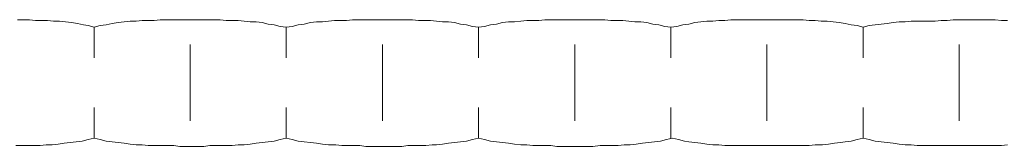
# Model space of a CAD drawing. Header units: millimetres. Extents: x -175722 to -110961, y 52375 to 104640.
# Tile 90 of 146: x -154908.51 to -154889, y 79704.86 to 79707.37. Entities that reach past the tile are written whole.
import ezdxf

# ---------------------------------------------------------------- set-up
doc = ezdxf.new("R2010")
doc.units = ezdxf.units.MM
doc.layers.add('G-IMPT', color=8, linetype='Continuous', lineweight=5)

# ---------------------------------------------------------------- blocks, each defined once
blk = doc.blocks.new('MISKA USTĘPOWA NPS - nowy blok1_dwg_MISKA_NP-906809-PARTER')
at = {"layer": 'G-IMPT'}
for p, q in [((2629181.58, 1570745.87), (2629180.39, 1570745.87)), ((2629181.58, 1570745.87), (2629180.39, 1570745.87)), ((2629182.77, 1570745.87), (2629181.58, 1570745.87)), ((2629182.77, 1570745.87), (2629181.58, 1570745.87)), ((2629183.96, 1570745.72), (2629182.77, 1570745.87)), ((2629183.96, 1570745.72), (2629182.77, 1570745.87)), ((2629185.15, 1570745.72), (2629183.96, 1570745.72)), ((2629185.15, 1570745.72), (2629183.96, 1570745.72)), ((2629186.35, 1570745.72), (2629185.15, 1570745.72)), ((2629186.35, 1570745.72), (2629185.15, 1570745.72)), ((2629187.54, 1570745.57), (2629186.35, 1570745.72)), ((2629187.54, 1570745.57), (2629186.35, 1570745.72)), ((2629188.73, 1570745.57), (2629187.54, 1570745.57)), ((2629188.73, 1570745.57), (2629187.54, 1570745.57)), ((2629189.92, 1570745.43), (2629188.73, 1570745.57)), ((2629189.92, 1570745.43), (2629188.73, 1570745.57)), ((2629191.11, 1570745.28), (2629189.92, 1570745.43)), ((2629191.11, 1570745.28), (2629189.92, 1570745.43)), ((2629192.3, 1570745.13), (2629191.11, 1570745.28)), ((2629192.3, 1570745.13), (2629191.11, 1570745.28)), ((2629193.49, 1570744.83), (2629192.3, 1570745.13)), ((2629193.49, 1570744.83), (2629192.3, 1570745.13)), ((2629199.14, 1570745.13), (2629197.95, 1570744.83)), ((2629199.14, 1570745.13), (2629197.95, 1570744.83)), ((2629200.34, 1570745.28), (2629199.14, 1570745.13)), ((2629200.34, 1570745.28), (2629199.14, 1570745.13)), ((2629201.53, 1570745.43), (2629200.34, 1570745.28)), ((2629201.53, 1570745.43), (2629200.34, 1570745.28)), ((2629202.72, 1570745.57), (2629201.53, 1570745.43)), ((2629202.72, 1570745.57), (2629201.53, 1570745.43)), ((2629203.91, 1570745.57), (2629202.72, 1570745.57)), ((2629203.91, 1570745.57), (2629202.72, 1570745.57)), ((2629205.1, 1570745.72), (2629203.91, 1570745.57)), ((2629205.1, 1570745.72), (2629203.91, 1570745.57)), ((2629206.29, 1570745.72), (2629205.1, 1570745.72)), ((2629206.29, 1570745.72), (2629205.1, 1570745.72)), ((2629207.48, 1570745.72), (2629206.29, 1570745.72)), ((2629207.48, 1570745.72), (2629206.29, 1570745.72)), ((2629208.67, 1570745.87), (2629207.48, 1570745.72)), ((2629208.67, 1570745.87), (2629207.48, 1570745.72)), ((2629209.86, 1570745.87), (2629208.67, 1570745.87)), ((2629209.86, 1570745.87), (2629208.67, 1570745.87)), ((2629211.05, 1570745.87), (2629209.86, 1570745.87)), ((2629211.05, 1570745.87), (2629209.86, 1570745.87)), ((2629212.24, 1570745.87), (2629211.05, 1570745.87)), ((2629212.24, 1570745.87), (2629211.05, 1570745.87)), ((2629213.43, 1570745.87), (2629212.24, 1570745.87)), ((2629213.43, 1570745.87), (2629212.24, 1570745.87)), ((2629214.62, 1570745.87), (2629213.43, 1570745.87)), ((2629214.62, 1570745.87), (2629213.43, 1570745.87)), ((2629215.81, 1570745.87), (2629214.62, 1570745.87)), ((2629215.81, 1570745.87), (2629214.62, 1570745.87)), ((2629217, 1570745.87), (2629215.81, 1570745.87)), ((2629217, 1570745.87), (2629215.81, 1570745.87)), ((2629218.19, 1570745.87), (2629217, 1570745.87)), ((2629218.19, 1570745.87), (2629217, 1570745.87)), ((2629219.39, 1570745.87), (2629218.19, 1570745.87)), ((2629219.39, 1570745.87), (2629218.19, 1570745.87)), ((2629220.58, 1570745.87), (2629219.39, 1570745.87)), ((2629220.58, 1570745.87), (2629219.39, 1570745.87)), ((2629221.77, 1570745.72), (2629220.58, 1570745.87)), ((2629221.77, 1570745.72), (2629220.58, 1570745.87)), ((2629222.96, 1570745.72), (2629221.77, 1570745.72)), ((2629222.96, 1570745.72), (2629221.77, 1570745.72)), ((2629224.15, 1570745.72), (2629222.96, 1570745.72)), ((2629224.15, 1570745.72), (2629222.96, 1570745.72)), ((2629225.34, 1570745.57), (2629224.15, 1570745.72)), ((2629225.34, 1570745.57), (2629224.15, 1570745.72)), ((2629226.53, 1570745.43), (2629225.34, 1570745.57)), ((2629226.53, 1570745.43), (2629225.34, 1570745.57)), ((2629227.72, 1570745.43), (2629226.53, 1570745.43)), ((2629227.72, 1570745.43), (2629226.53, 1570745.43)), ((2629228.91, 1570745.28), (2629227.72, 1570745.43)), ((2629228.91, 1570745.28), (2629227.72, 1570745.43)), ((2629230.1, 1570744.98), (2629228.91, 1570745.28)), ((2629230.1, 1570744.98), (2629228.91, 1570745.28)), ((2629238.44, 1570745.28), (2629237.24, 1570744.98)), ((2629238.44, 1570745.28), (2629237.24, 1570744.98)), ((2629239.63, 1570745.43), (2629238.44, 1570745.28)), ((2629239.63, 1570745.43), (2629238.44, 1570745.28)), ((2629240.82, 1570745.43), (2629239.63, 1570745.43)), ((2629240.82, 1570745.43), (2629239.63, 1570745.43)), ((2629242.01, 1570745.57), (2629240.82, 1570745.43)), ((2629242.01, 1570745.57), (2629240.82, 1570745.43)), ((2629243.2, 1570745.72), (2629242.01, 1570745.57)), ((2629243.2, 1570745.72), (2629242.01, 1570745.57)), ((2629244.39, 1570745.72), (2629243.2, 1570745.72)), ((2629244.39, 1570745.72), (2629243.2, 1570745.72)), ((2629245.58, 1570745.72), (2629244.39, 1570745.72)), ((2629245.58, 1570745.72), (2629244.39, 1570745.72)), ((2629246.77, 1570745.87), (2629245.58, 1570745.72)), ((2629246.77, 1570745.87), (2629245.58, 1570745.72)), ((2629247.96, 1570745.87), (2629246.77, 1570745.87)), ((2629247.96, 1570745.87), (2629246.77, 1570745.87)), ((2629249.15, 1570745.87), (2629247.96, 1570745.87)), ((2629249.15, 1570745.87), (2629247.96, 1570745.87)), ((2629250.34, 1570745.87), (2629249.15, 1570745.87)), ((2629250.34, 1570745.87), (2629249.15, 1570745.87)), ((2629251.53, 1570745.87), (2629250.34, 1570745.87)), ((2629251.53, 1570745.87), (2629250.34, 1570745.87)), ((2629252.72, 1570745.87), (2629251.53, 1570745.87)), ((2629252.72, 1570745.87), (2629251.53, 1570745.87)), ((2629253.91, 1570745.87), (2629252.72, 1570745.87)), ((2629253.91, 1570745.87), (2629252.72, 1570745.87)), ((2629255.1, 1570745.87), (2629253.91, 1570745.87)), ((2629255.1, 1570745.87), (2629253.91, 1570745.87)), ((2629256.29, 1570745.87), (2629255.1, 1570745.87)), ((2629256.29, 1570745.87), (2629255.1, 1570745.87)), ((2629257.49, 1570745.87), (2629256.29, 1570745.87)), ((2629257.49, 1570745.87), (2629256.29, 1570745.87)), ((2629258.68, 1570745.87), (2629257.49, 1570745.87)), ((2629258.68, 1570745.87), (2629257.49, 1570745.87)), ((2629259.87, 1570745.72), (2629258.68, 1570745.87)), ((2629259.87, 1570745.72), (2629258.68, 1570745.87)), ((2629261.06, 1570745.72), (2629259.87, 1570745.72)), ((2629261.06, 1570745.72), (2629259.87, 1570745.72)), ((2629262.25, 1570745.72), (2629261.06, 1570745.72)), ((2629262.25, 1570745.72), (2629261.06, 1570745.72)), ((2629263.44, 1570745.57), (2629262.25, 1570745.72)), ((2629263.44, 1570745.57), (2629262.25, 1570745.72)), ((2629264.63, 1570745.43), (2629263.44, 1570745.57)), ((2629264.63, 1570745.43), (2629263.44, 1570745.57)), ((2629265.82, 1570745.43), (2629264.63, 1570745.43)), ((2629265.82, 1570745.43), (2629264.63, 1570745.43)), ((2629267.01, 1570745.28), (2629265.82, 1570745.43)), ((2629267.01, 1570745.28), (2629265.82, 1570745.43)), ((2629268.2, 1570744.98), (2629267.01, 1570745.28)), ((2629268.2, 1570744.98), (2629267.01, 1570745.28)), ((2629276.54, 1570745.28), (2629275.34, 1570744.98)), ((2629276.54, 1570745.28), (2629275.34, 1570744.98)), ((2629277.73, 1570745.43), (2629276.54, 1570745.28)), ((2629277.73, 1570745.43), (2629276.54, 1570745.28)), ((2629278.92, 1570745.43), (2629277.73, 1570745.43)), ((2629278.92, 1570745.43), (2629277.73, 1570745.43)), ((2629280.11, 1570745.57), (2629278.92, 1570745.43)), ((2629280.11, 1570745.57), (2629278.92, 1570745.43)), ((2629281.3, 1570745.72), (2629280.11, 1570745.57)), ((2629281.3, 1570745.72), (2629280.11, 1570745.57)), ((2629282.49, 1570745.72), (2629281.3, 1570745.72)), ((2629282.49, 1570745.72), (2629281.3, 1570745.72)), ((2629283.68, 1570745.72), (2629282.49, 1570745.72)), ((2629283.68, 1570745.72), (2629282.49, 1570745.72)), ((2629284.87, 1570745.87), (2629283.68, 1570745.72)), ((2629284.87, 1570745.87), (2629283.68, 1570745.72)), ((2629286.06, 1570745.87), (2629284.87, 1570745.87)), ((2629286.06, 1570745.87), (2629284.87, 1570745.87)), ((2629287.25, 1570745.87), (2629286.06, 1570745.87)), ((2629287.25, 1570745.87), (2629286.06, 1570745.87)), ((2629288.44, 1570745.87), (2629287.25, 1570745.87)), ((2629288.44, 1570745.87), (2629287.25, 1570745.87)), ((2629289.63, 1570745.87), (2629288.44, 1570745.87)), ((2629289.63, 1570745.87), (2629288.44, 1570745.87)), ((2629290.82, 1570745.87), (2629289.63, 1570745.87)), ((2629290.82, 1570745.87), (2629289.63, 1570745.87)), ((2629292.01, 1570745.87), (2629290.82, 1570745.87)), ((2629292.01, 1570745.87), (2629290.82, 1570745.87)), ((2629293.2, 1570745.87), (2629292.01, 1570745.87)), ((2629293.2, 1570745.87), (2629292.01, 1570745.87)), ((2629294.39, 1570745.87), (2629293.2, 1570745.87)), ((2629294.39, 1570745.87), (2629293.2, 1570745.87)), ((2629295.59, 1570745.87), (2629294.39, 1570745.87)), ((2629295.59, 1570745.87), (2629294.39, 1570745.87)), ((2629296.78, 1570745.87), (2629295.59, 1570745.87)), ((2629296.78, 1570745.87), (2629295.59, 1570745.87)), ((2629297.97, 1570745.72), (2629296.78, 1570745.87)), ((2629297.97, 1570745.72), (2629296.78, 1570745.87)), ((2629299.16, 1570745.72), (2629297.97, 1570745.72)), ((2629299.16, 1570745.72), (2629297.97, 1570745.72)), ((2629300.35, 1570745.72), (2629299.16, 1570745.72)), ((2629300.35, 1570745.72), (2629299.16, 1570745.72)), ((2629301.54, 1570745.57), (2629300.35, 1570745.72)), ((2629301.54, 1570745.57), (2629300.35, 1570745.72)), ((2629302.73, 1570745.43), (2629301.54, 1570745.57)), ((2629302.73, 1570745.43), (2629301.54, 1570745.57)), ((2629303.92, 1570745.43), (2629302.73, 1570745.43)), ((2629303.92, 1570745.43), (2629302.73, 1570745.43)), ((2629305.11, 1570745.28), (2629303.92, 1570745.43)), ((2629305.11, 1570745.28), (2629303.92, 1570745.43)), ((2629306.3, 1570744.98), (2629305.11, 1570745.28)), ((2629306.3, 1570744.98), (2629305.11, 1570745.28)), ((2629314.64, 1570745.28), (2629313.44, 1570744.98)), ((2629314.64, 1570745.28), (2629313.44, 1570744.98)), ((2629315.83, 1570745.43), (2629314.64, 1570745.28)), ((2629315.83, 1570745.43), (2629314.64, 1570745.28)), ((2629317.02, 1570745.57), (2629315.83, 1570745.43)), ((2629317.02, 1570745.57), (2629315.83, 1570745.43)), ((2629318.21, 1570745.57), (2629317.02, 1570745.57)), ((2629318.21, 1570745.57), (2629317.02, 1570745.57)), ((2629319.4, 1570745.72), (2629318.21, 1570745.57)), ((2629319.4, 1570745.72), (2629318.21, 1570745.57)), ((2629320.59, 1570745.72), (2629319.4, 1570745.72)), ((2629320.59, 1570745.72), (2629319.4, 1570745.72)), ((2629321.78, 1570745.87), (2629320.59, 1570745.72)), ((2629321.78, 1570745.87), (2629320.59, 1570745.72)), ((2629322.97, 1570745.87), (2629321.78, 1570745.87)), ((2629322.97, 1570745.87), (2629321.78, 1570745.87)), ((2629324.16, 1570745.87), (2629322.97, 1570745.87)), ((2629324.16, 1570745.87), (2629322.97, 1570745.87)), ((2629325.35, 1570745.87), (2629324.16, 1570745.87)), ((2629325.35, 1570745.87), (2629324.16, 1570745.87)), ((2629326.54, 1570745.87), (2629325.35, 1570745.87)), ((2629326.54, 1570745.87), (2629325.35, 1570745.87)), ((2629327.73, 1570745.87), (2629326.54, 1570745.87)), ((2629327.73, 1570745.87), (2629326.54, 1570745.87)), ((2629328.92, 1570745.87), (2629327.73, 1570745.87)), ((2629328.92, 1570745.87), (2629327.73, 1570745.87)), ((2629330.11, 1570745.87), (2629328.92, 1570745.87)), ((2629330.11, 1570745.87), (2629328.92, 1570745.87)), ((2629331.3, 1570745.87), (2629330.11, 1570745.87)), ((2629331.3, 1570745.87), (2629330.11, 1570745.87)), ((2629332.49, 1570745.87), (2629331.3, 1570745.87)), ((2629332.49, 1570745.87), (2629331.3, 1570745.87)), ((2629333.69, 1570745.87), (2629332.49, 1570745.87)), ((2629333.69, 1570745.87), (2629332.49, 1570745.87)), ((2629334.88, 1570745.87), (2629333.69, 1570745.87)), ((2629334.88, 1570745.87), (2629333.69, 1570745.87)), ((2629336.07, 1570745.87), (2629334.88, 1570745.87)), ((2629336.07, 1570745.87), (2629334.88, 1570745.87)), ((2629337.26, 1570745.72), (2629336.07, 1570745.87)), ((2629337.26, 1570745.72), (2629336.07, 1570745.87)), ((2629338.45, 1570745.72), (2629337.26, 1570745.72)), ((2629338.45, 1570745.72), (2629337.26, 1570745.72)), ((2629339.64, 1570745.57), (2629338.45, 1570745.72)), ((2629339.64, 1570745.57), (2629338.45, 1570745.72)), ((2629340.83, 1570745.57), (2629339.64, 1570745.57)), ((2629340.83, 1570745.57), (2629339.64, 1570745.57)), ((2629342.02, 1570745.43), (2629340.83, 1570745.57)), ((2629342.02, 1570745.43), (2629340.83, 1570745.57)), ((2629343.21, 1570745.28), (2629342.02, 1570745.43)), ((2629343.21, 1570745.28), (2629342.02, 1570745.43)), ((2629344.4, 1570745.13), (2629343.21, 1570745.28)), ((2629344.4, 1570745.13), (2629343.21, 1570745.28)), ((2629345.59, 1570744.83), (2629344.4, 1570745.13)), ((2629345.59, 1570744.83), (2629344.4, 1570745.13)), ((2629352.74, 1570745.13), (2629351.54, 1570744.98)), ((2629352.74, 1570745.13), (2629351.54, 1570744.98)), ((2629353.93, 1570745.28), (2629352.74, 1570745.13)), ((2629353.93, 1570745.28), (2629352.74, 1570745.13)), ((2629355.12, 1570745.43), (2629353.93, 1570745.28)), ((2629355.12, 1570745.43), (2629353.93, 1570745.28)), ((2629356.31, 1570745.43), (2629355.12, 1570745.43)), ((2629356.31, 1570745.43), (2629355.12, 1570745.43)), ((2629357.5, 1570745.57), (2629356.31, 1570745.43)), ((2629357.5, 1570745.57), (2629356.31, 1570745.43)), ((2629358.69, 1570745.57), (2629357.5, 1570745.57)), ((2629358.69, 1570745.57), (2629357.5, 1570745.57)), ((2629359.88, 1570745.57), (2629358.69, 1570745.57)), ((2629359.88, 1570745.57), (2629358.69, 1570745.57)), ((2629361.07, 1570745.57), (2629359.88, 1570745.57)), ((2629361.07, 1570745.57), (2629359.88, 1570745.57)), ((2629362.26, 1570745.57), (2629361.07, 1570745.57)), ((2629362.26, 1570745.57), (2629361.07, 1570745.57)), ((2629363.45, 1570745.72), (2629362.26, 1570745.57)), ((2629363.45, 1570745.72), (2629362.26, 1570745.57)), ((2629364.64, 1570745.72), (2629363.45, 1570745.72)), ((2629364.64, 1570745.72), (2629363.45, 1570745.72)), ((2629365.83, 1570745.87), (2629364.64, 1570745.72)), ((2629365.83, 1570745.87), (2629364.64, 1570745.72)), ((2629367.02, 1570745.87), (2629365.83, 1570745.87)), ((2629367.02, 1570745.87), (2629365.83, 1570745.87)), ((2629368.21, 1570745.87), (2629367.02, 1570745.87)), ((2629368.21, 1570745.87), (2629367.02, 1570745.87)), ((2629369.4, 1570745.87), (2629368.21, 1570745.87)), ((2629369.4, 1570745.87), (2629368.21, 1570745.87)), ((2629370.59, 1570745.87), (2629369.4, 1570745.87)), ((2629370.59, 1570745.87), (2629369.4, 1570745.87)), ((2629371.79, 1570745.87), (2629370.59, 1570745.87)), ((2629371.79, 1570745.87), (2629370.59, 1570745.87)), ((2629372.98, 1570745.87), (2629371.79, 1570745.87)), ((2629372.98, 1570745.87), (2629371.79, 1570745.87)), ((2629374.17, 1570745.87), (2629372.98, 1570745.87)), ((2629374.17, 1570745.87), (2629372.98, 1570745.87)), ((2629375.36, 1570745.72), (2629374.17, 1570745.87)), ((2629375.36, 1570745.72), (2629374.17, 1570745.87)), ((2629376.55, 1570745.72), (2629375.36, 1570745.72)), ((2629376.55, 1570745.72), (2629375.36, 1570745.72)), ((2629194.38, 1570744.68), (2629193.49, 1570744.83)), ((2629194.38, 1570744.68), (2629193.49, 1570744.83)), ((2629195.57, 1570744.38), (2629194.38, 1570744.68)), ((2629195.57, 1570744.38), (2629194.38, 1570744.68)), ((2629196.76, 1570744.68), (2629195.57, 1570744.38)), ((2629196.76, 1570744.68), (2629195.57, 1570744.38)), ((2629195.57, 1570744.38), (2629195.57, 1570738.28)), ((2629195.57, 1570738.28), (2629195.57, 1570744.38)), ((2629197.95, 1570744.83), (2629196.76, 1570744.68)), ((2629197.95, 1570744.83), (2629196.76, 1570744.68)), ((2629231.29, 1570744.83), (2629230.1, 1570744.98)), ((2629231.29, 1570744.83), (2629230.1, 1570744.98)), ((2629232.48, 1570744.53), (2629231.29, 1570744.83)), ((2629232.48, 1570744.53), (2629231.29, 1570744.83)), ((2629233.67, 1570744.38), (2629232.48, 1570744.53)), ((2629233.67, 1570744.38), (2629232.48, 1570744.53)), ((2629234.86, 1570744.53), (2629233.67, 1570744.38)), ((2629234.86, 1570744.53), (2629233.67, 1570744.38)), ((2629233.67, 1570744.38), (2629233.67, 1570738.28)), ((2629233.67, 1570738.28), (2629233.67, 1570744.38)), ((2629236.05, 1570744.83), (2629234.86, 1570744.53)), ((2629236.05, 1570744.83), (2629234.86, 1570744.53)), ((2629237.24, 1570744.98), (2629236.05, 1570744.83)), ((2629237.24, 1570744.98), (2629236.05, 1570744.83)), ((2629269.39, 1570744.83), (2629268.2, 1570744.98)), ((2629269.39, 1570744.83), (2629268.2, 1570744.98)), ((2629270.58, 1570744.53), (2629269.39, 1570744.83)), ((2629270.58, 1570744.53), (2629269.39, 1570744.83)), ((2629271.77, 1570744.38), (2629270.58, 1570744.53)), ((2629271.77, 1570744.38), (2629270.58, 1570744.53)), ((2629272.96, 1570744.53), (2629271.77, 1570744.38)), ((2629272.96, 1570744.53), (2629271.77, 1570744.38)), ((2629271.77, 1570744.38), (2629271.77, 1570738.28)), ((2629271.77, 1570738.28), (2629271.77, 1570744.38)), ((2629274.15, 1570744.83), (2629272.96, 1570744.53)), ((2629274.15, 1570744.83), (2629272.96, 1570744.53)), ((2629275.34, 1570744.98), (2629274.15, 1570744.83)), ((2629275.34, 1570744.98), (2629274.15, 1570744.83)), ((2629307.49, 1570744.83), (2629306.3, 1570744.98)), ((2629307.49, 1570744.83), (2629306.3, 1570744.98)), ((2629308.68, 1570744.53), (2629307.49, 1570744.83)), ((2629308.68, 1570744.53), (2629307.49, 1570744.83)), ((2629309.87, 1570744.38), (2629308.68, 1570744.53)), ((2629309.87, 1570744.38), (2629308.68, 1570744.53)), ((2629311.06, 1570744.53), (2629309.87, 1570744.38)), ((2629311.06, 1570744.53), (2629309.87, 1570744.38)), ((2629309.87, 1570744.38), (2629309.87, 1570738.28)), ((2629309.87, 1570738.28), (2629309.87, 1570744.38)), ((2629312.25, 1570744.83), (2629311.06, 1570744.53)), ((2629312.25, 1570744.83), (2629311.06, 1570744.53)), ((2629313.44, 1570744.98), (2629312.25, 1570744.83)), ((2629313.44, 1570744.98), (2629312.25, 1570744.83)), ((2629346.78, 1570744.68), (2629345.59, 1570744.83)), ((2629346.78, 1570744.68), (2629345.59, 1570744.83)), ((2629347.97, 1570744.38), (2629346.78, 1570744.68)), ((2629347.97, 1570744.38), (2629346.78, 1570744.68)), ((2629349.16, 1570744.68), (2629347.97, 1570744.38)), ((2629349.16, 1570744.68), (2629347.97, 1570744.38)), ((2629347.97, 1570744.38), (2629347.97, 1570738.28)), ((2629347.97, 1570738.28), (2629347.97, 1570744.38)), ((2629350.35, 1570744.83), (2629349.16, 1570744.68)), ((2629350.35, 1570744.83), (2629349.16, 1570744.68)), ((2629351.54, 1570744.98), (2629350.35, 1570744.83)), ((2629351.54, 1570744.98), (2629350.35, 1570744.83)), ((2629214.62, 1570740.96), (2629214.62, 1570725.78)), ((2629214.62, 1570725.78), (2629214.62, 1570740.96)), ((2629252.72, 1570740.96), (2629252.72, 1570725.78)), ((2629252.72, 1570725.78), (2629252.72, 1570740.96)), ((2629290.82, 1570740.96), (2629290.82, 1570725.78)), ((2629290.82, 1570725.78), (2629290.82, 1570740.96)), ((2629328.92, 1570740.96), (2629328.92, 1570725.78)), ((2629328.92, 1570725.78), (2629328.92, 1570740.96)), ((2629367.02, 1570740.96), (2629367.02, 1570725.78)), ((2629367.02, 1570725.78), (2629367.02, 1570740.96)), ((2629195.57, 1570722.36), (2629195.57, 1570728.46)), ((2629195.57, 1570722.36), (2629195.57, 1570728.46)), ((2629233.67, 1570722.36), (2629233.67, 1570728.46)), ((2629233.67, 1570722.36), (2629233.67, 1570728.46)), ((2629271.77, 1570722.36), (2629271.77, 1570728.46)), ((2629271.77, 1570722.36), (2629271.77, 1570728.46)), ((2629309.87, 1570728.46), (2629309.87, 1570722.36)), ((2629309.87, 1570722.36), (2629309.87, 1570728.46)), ((2629347.97, 1570722.36), (2629347.97, 1570728.46)), ((2629347.97, 1570722.36), (2629347.97, 1570728.46)), ((2629193.19, 1570721.76), (2629192, 1570721.61)), ((2629193.19, 1570721.76), (2629192, 1570721.61)), ((2629194.38, 1570722.06), (2629193.19, 1570721.76)), ((2629194.38, 1570722.06), (2629193.19, 1570721.76)), ((2629195.57, 1570722.36), (2629194.38, 1570722.06)), ((2629195.57, 1570722.36), (2629194.38, 1570722.06)), ((2629196.76, 1570722.06), (2629195.57, 1570722.36)), ((2629196.76, 1570722.06), (2629195.57, 1570722.36)), ((2629197.95, 1570721.76), (2629196.76, 1570722.06)), ((2629197.95, 1570721.76), (2629196.76, 1570722.06)), ((2629199.14, 1570721.61), (2629197.95, 1570721.76)), ((2629199.14, 1570721.61), (2629197.95, 1570721.76)), ((2629231.29, 1570721.76), (2629230.1, 1570721.61)), ((2629231.29, 1570721.76), (2629230.1, 1570721.61)), ((2629232.48, 1570722.06), (2629231.29, 1570721.76)), ((2629232.48, 1570722.06), (2629231.29, 1570721.76)), ((2629233.67, 1570722.36), (2629232.48, 1570722.06)), ((2629233.67, 1570722.36), (2629232.48, 1570722.06)), ((2629234.86, 1570722.06), (2629233.67, 1570722.36)), ((2629234.86, 1570722.06), (2629233.67, 1570722.36)), ((2629236.05, 1570721.76), (2629234.86, 1570722.06)), ((2629236.05, 1570721.76), (2629234.86, 1570722.06)), ((2629237.24, 1570721.61), (2629236.05, 1570721.76)), ((2629237.24, 1570721.61), (2629236.05, 1570721.76)), ((2629269.39, 1570721.76), (2629268.2, 1570721.61)), ((2629269.39, 1570721.76), (2629268.2, 1570721.61)), ((2629270.58, 1570722.06), (2629269.39, 1570721.76)), ((2629270.58, 1570722.06), (2629269.39, 1570721.76)), ((2629271.77, 1570722.36), (2629270.58, 1570722.06)), ((2629271.77, 1570722.36), (2629270.58, 1570722.06)), ((2629272.96, 1570722.06), (2629271.77, 1570722.36)), ((2629272.96, 1570722.06), (2629271.77, 1570722.36)), ((2629274.15, 1570721.76), (2629272.96, 1570722.06)), ((2629274.15, 1570721.76), (2629272.96, 1570722.06)), ((2629275.34, 1570721.61), (2629274.15, 1570721.76)), ((2629275.34, 1570721.61), (2629274.15, 1570721.76)), ((2629307.79, 1570721.76), (2629306.6, 1570721.61)), ((2629307.79, 1570721.76), (2629306.6, 1570721.61)), ((2629308.98, 1570722.06), (2629307.79, 1570721.76)), ((2629308.98, 1570722.06), (2629307.79, 1570721.76)), ((2629310.17, 1570722.36), (2629308.98, 1570722.06)), ((2629310.17, 1570722.36), (2629308.98, 1570722.06)), ((2629311.36, 1570722.06), (2629310.17, 1570722.36)), ((2629311.36, 1570722.06), (2629310.17, 1570722.36)), ((2629312.55, 1570721.76), (2629311.36, 1570722.06)), ((2629312.55, 1570721.76), (2629311.36, 1570722.06)), ((2629313.44, 1570721.61), (2629312.55, 1570721.76)), ((2629313.44, 1570721.61), (2629312.55, 1570721.76)), ((2629345.59, 1570721.76), (2629344.4, 1570721.61)), ((2629345.59, 1570721.76), (2629344.4, 1570721.61)), ((2629346.78, 1570722.06), (2629345.59, 1570721.76)), ((2629346.78, 1570722.06), (2629345.59, 1570721.76)), ((2629347.97, 1570722.36), (2629346.78, 1570722.06)), ((2629347.97, 1570722.36), (2629346.78, 1570722.06)), ((2629349.16, 1570722.06), (2629347.97, 1570722.36)), ((2629349.16, 1570722.06), (2629347.97, 1570722.36)), ((2629350.35, 1570721.76), (2629349.16, 1570722.06)), ((2629350.35, 1570721.76), (2629349.16, 1570722.06)), ((2629351.54, 1570721.61), (2629350.35, 1570721.76)), ((2629351.54, 1570721.61), (2629350.35, 1570721.76)), ((2629181.29, 1570720.87), (2629180.09, 1570720.87)), ((2629181.29, 1570720.87), (2629180.09, 1570720.87)), ((2629182.48, 1570720.87), (2629181.29, 1570720.87)), ((2629182.48, 1570720.87), (2629181.29, 1570720.87)), ((2629183.67, 1570720.87), (2629182.48, 1570720.87)), ((2629183.67, 1570720.87), (2629182.48, 1570720.87)), ((2629184.86, 1570720.87), (2629183.67, 1570720.87)), ((2629184.86, 1570720.87), (2629183.67, 1570720.87)), ((2629186.05, 1570721.02), (2629184.86, 1570720.87)), ((2629186.05, 1570721.02), (2629184.86, 1570720.87)), ((2629187.24, 1570721.02), (2629186.05, 1570721.02)), ((2629187.24, 1570721.02), (2629186.05, 1570721.02)), ((2629188.43, 1570721.17), (2629187.24, 1570721.02)), ((2629188.43, 1570721.17), (2629187.24, 1570721.02)), ((2629189.62, 1570721.32), (2629188.43, 1570721.17)), ((2629189.62, 1570721.32), (2629188.43, 1570721.17)), ((2629190.81, 1570721.46), (2629189.62, 1570721.32)), ((2629190.81, 1570721.46), (2629189.62, 1570721.32)), ((2629192, 1570721.61), (2629190.81, 1570721.46)), ((2629192, 1570721.61), (2629190.81, 1570721.46)), ((2629200.34, 1570721.46), (2629199.14, 1570721.61)), ((2629200.34, 1570721.46), (2629199.14, 1570721.61)), ((2629201.53, 1570721.32), (2629200.34, 1570721.46)), ((2629201.53, 1570721.32), (2629200.34, 1570721.46)), ((2629202.72, 1570721.17), (2629201.53, 1570721.32)), ((2629202.72, 1570721.17), (2629201.53, 1570721.32)), ((2629203.91, 1570721.02), (2629202.72, 1570721.17)), ((2629203.91, 1570721.02), (2629202.72, 1570721.17)), ((2629205.1, 1570721.02), (2629203.91, 1570721.02)), ((2629205.1, 1570721.02), (2629203.91, 1570721.02)), ((2629206.29, 1570720.87), (2629205.1, 1570721.02)), ((2629206.29, 1570720.87), (2629205.1, 1570721.02)), ((2629207.48, 1570720.87), (2629206.29, 1570720.87)), ((2629207.48, 1570720.87), (2629206.29, 1570720.87)), ((2629208.67, 1570720.87), (2629207.48, 1570720.87)), ((2629208.67, 1570720.87), (2629207.48, 1570720.87)), ((2629210.16, 1570720.87), (2629208.67, 1570720.87)), ((2629210.16, 1570720.87), (2629208.67, 1570720.87)), ((2629211.35, 1570720.87), (2629210.16, 1570720.87)), ((2629211.35, 1570720.87), (2629210.16, 1570720.87)), ((2629212.54, 1570720.72), (2629211.35, 1570720.87)), ((2629212.54, 1570720.72), (2629211.35, 1570720.87)), ((2629213.73, 1570720.72), (2629212.54, 1570720.72)), ((2629213.73, 1570720.72), (2629212.54, 1570720.72)), ((2629214.92, 1570720.72), (2629213.73, 1570720.72)), ((2629214.92, 1570720.72), (2629213.73, 1570720.72)), ((2629216.11, 1570720.72), (2629214.92, 1570720.72)), ((2629216.11, 1570720.72), (2629214.92, 1570720.72)), ((2629217.3, 1570720.72), (2629216.11, 1570720.72)), ((2629217.3, 1570720.72), (2629216.11, 1570720.72)), ((2629218.49, 1570720.87), (2629217.3, 1570720.72)), ((2629218.49, 1570720.87), (2629217.3, 1570720.72)), ((2629219.39, 1570720.87), (2629218.49, 1570720.87)), ((2629219.39, 1570720.87), (2629218.49, 1570720.87)), ((2629220.58, 1570720.87), (2629219.39, 1570720.87)), ((2629220.58, 1570720.87), (2629219.39, 1570720.87)), ((2629221.77, 1570720.87), (2629220.58, 1570720.87)), ((2629221.77, 1570720.87), (2629220.58, 1570720.87)), ((2629222.96, 1570720.87), (2629221.77, 1570720.87)), ((2629222.96, 1570720.87), (2629221.77, 1570720.87)), ((2629224.15, 1570721.02), (2629222.96, 1570720.87)), ((2629224.15, 1570721.02), (2629222.96, 1570720.87)), ((2629225.34, 1570721.02), (2629224.15, 1570721.02)), ((2629225.34, 1570721.02), (2629224.15, 1570721.02)), ((2629226.53, 1570721.17), (2629225.34, 1570721.02)), ((2629226.53, 1570721.17), (2629225.34, 1570721.02)), ((2629227.72, 1570721.32), (2629226.53, 1570721.17)), ((2629227.72, 1570721.32), (2629226.53, 1570721.17)), ((2629228.91, 1570721.46), (2629227.72, 1570721.32)), ((2629228.91, 1570721.46), (2629227.72, 1570721.32)), ((2629230.1, 1570721.61), (2629228.91, 1570721.46)), ((2629230.1, 1570721.61), (2629228.91, 1570721.46)), ((2629238.44, 1570721.46), (2629237.24, 1570721.61)), ((2629238.44, 1570721.46), (2629237.24, 1570721.61)), ((2629239.63, 1570721.32), (2629238.44, 1570721.46)), ((2629239.63, 1570721.32), (2629238.44, 1570721.46)), ((2629240.82, 1570721.17), (2629239.63, 1570721.32)), ((2629240.82, 1570721.17), (2629239.63, 1570721.32)), ((2629242.01, 1570721.02), (2629240.82, 1570721.17)), ((2629242.01, 1570721.02), (2629240.82, 1570721.17)), ((2629243.5, 1570721.02), (2629242.01, 1570721.02)), ((2629243.5, 1570721.02), (2629242.01, 1570721.02)), ((2629244.69, 1570720.87), (2629243.5, 1570721.02)), ((2629244.69, 1570720.87), (2629243.5, 1570721.02)), ((2629245.88, 1570720.87), (2629244.69, 1570720.87)), ((2629245.88, 1570720.87), (2629244.69, 1570720.87)), ((2629247.07, 1570720.87), (2629245.88, 1570720.87)), ((2629247.07, 1570720.87), (2629245.88, 1570720.87)), ((2629248.26, 1570720.87), (2629247.07, 1570720.87)), ((2629248.26, 1570720.87), (2629247.07, 1570720.87)), ((2629249.45, 1570720.72), (2629248.26, 1570720.87)), ((2629249.45, 1570720.72), (2629248.26, 1570720.87)), ((2629250.64, 1570720.72), (2629249.45, 1570720.72)), ((2629250.64, 1570720.72), (2629249.45, 1570720.72)), ((2629251.83, 1570720.72), (2629250.64, 1570720.72)), ((2629251.83, 1570720.72), (2629250.64, 1570720.72)), ((2629253.02, 1570720.72), (2629251.83, 1570720.72)), ((2629253.02, 1570720.72), (2629251.83, 1570720.72)), ((2629254.21, 1570720.72), (2629253.02, 1570720.72)), ((2629254.21, 1570720.72), (2629253.02, 1570720.72)), ((2629255.4, 1570720.72), (2629254.21, 1570720.72)), ((2629255.4, 1570720.72), (2629254.21, 1570720.72)), ((2629256.59, 1570720.72), (2629255.4, 1570720.72)), ((2629256.59, 1570720.72), (2629255.4, 1570720.72)), ((2629257.78, 1570720.87), (2629256.59, 1570720.72)), ((2629257.78, 1570720.87), (2629256.59, 1570720.72)), ((2629258.97, 1570720.87), (2629257.78, 1570720.87)), ((2629258.97, 1570720.87), (2629257.78, 1570720.87)), ((2629260.16, 1570720.87), (2629258.97, 1570720.87)), ((2629260.16, 1570720.87), (2629258.97, 1570720.87)), ((2629261.35, 1570720.87), (2629260.16, 1570720.87)), ((2629261.35, 1570720.87), (2629260.16, 1570720.87)), ((2629262.55, 1570721.02), (2629261.35, 1570720.87)), ((2629262.55, 1570721.02), (2629261.35, 1570720.87)), ((2629263.44, 1570721.02), (2629262.55, 1570721.02)), ((2629263.44, 1570721.02), (2629262.55, 1570721.02)), ((2629264.63, 1570721.17), (2629263.44, 1570721.02)), ((2629264.63, 1570721.17), (2629263.44, 1570721.02)), ((2629265.82, 1570721.32), (2629264.63, 1570721.17)), ((2629265.82, 1570721.32), (2629264.63, 1570721.17)), ((2629267.01, 1570721.46), (2629265.82, 1570721.32)), ((2629267.01, 1570721.46), (2629265.82, 1570721.32)), ((2629268.2, 1570721.61), (2629267.01, 1570721.46)), ((2629268.2, 1570721.61), (2629267.01, 1570721.46)), ((2629276.54, 1570721.46), (2629275.34, 1570721.61)), ((2629276.54, 1570721.46), (2629275.34, 1570721.61)), ((2629277.73, 1570721.32), (2629276.54, 1570721.46)), ((2629277.73, 1570721.32), (2629276.54, 1570721.46)), ((2629278.92, 1570721.17), (2629277.73, 1570721.32)), ((2629278.92, 1570721.17), (2629277.73, 1570721.32)), ((2629280.11, 1570721.02), (2629278.92, 1570721.17)), ((2629280.11, 1570721.02), (2629278.92, 1570721.17)), ((2629281.3, 1570721.02), (2629280.11, 1570721.02)), ((2629281.3, 1570721.02), (2629280.11, 1570721.02)), ((2629282.49, 1570720.87), (2629281.3, 1570721.02)), ((2629282.49, 1570720.87), (2629281.3, 1570721.02)), ((2629283.68, 1570720.87), (2629282.49, 1570720.87)), ((2629283.68, 1570720.87), (2629282.49, 1570720.87)), ((2629284.87, 1570720.87), (2629283.68, 1570720.87)), ((2629284.87, 1570720.87), (2629283.68, 1570720.87)), ((2629286.06, 1570720.87), (2629284.87, 1570720.87)), ((2629286.06, 1570720.87), (2629284.87, 1570720.87)), ((2629287.25, 1570720.72), (2629286.06, 1570720.87)), ((2629287.25, 1570720.72), (2629286.06, 1570720.87)), ((2629288.44, 1570720.72), (2629287.25, 1570720.72)), ((2629288.44, 1570720.72), (2629287.25, 1570720.72)), ((2629289.63, 1570720.72), (2629288.44, 1570720.72)), ((2629289.63, 1570720.72), (2629288.44, 1570720.72)), ((2629290.82, 1570720.72), (2629289.63, 1570720.72)), ((2629290.82, 1570720.72), (2629289.63, 1570720.72)), ((2629292.01, 1570720.72), (2629290.82, 1570720.72)), ((2629292.01, 1570720.72), (2629290.82, 1570720.72)), ((2629293.2, 1570720.72), (2629292.01, 1570720.72)), ((2629293.2, 1570720.72), (2629292.01, 1570720.72)), ((2629294.39, 1570720.72), (2629293.2, 1570720.72)), ((2629294.39, 1570720.72), (2629293.2, 1570720.72)), ((2629295.88, 1570720.87), (2629294.39, 1570720.72)), ((2629295.88, 1570720.87), (2629294.39, 1570720.72)), ((2629297.07, 1570720.87), (2629295.88, 1570720.87)), ((2629297.07, 1570720.87), (2629295.88, 1570720.87)), ((2629298.26, 1570720.87), (2629297.07, 1570720.87)), ((2629298.26, 1570720.87), (2629297.07, 1570720.87)), ((2629299.45, 1570720.87), (2629298.26, 1570720.87)), ((2629299.45, 1570720.87), (2629298.26, 1570720.87)), ((2629300.65, 1570721.02), (2629299.45, 1570720.87)), ((2629300.65, 1570721.02), (2629299.45, 1570720.87)), ((2629301.84, 1570721.02), (2629300.65, 1570721.02)), ((2629301.84, 1570721.02), (2629300.65, 1570721.02)), ((2629303.03, 1570721.17), (2629301.84, 1570721.02)), ((2629303.03, 1570721.17), (2629301.84, 1570721.02)), ((2629304.22, 1570721.32), (2629303.03, 1570721.17)), ((2629304.22, 1570721.32), (2629303.03, 1570721.17)), ((2629305.41, 1570721.46), (2629304.22, 1570721.32)), ((2629305.41, 1570721.46), (2629304.22, 1570721.32)), ((2629306.6, 1570721.61), (2629305.41, 1570721.46)), ((2629306.6, 1570721.61), (2629305.41, 1570721.46)), ((2629314.64, 1570721.46), (2629313.44, 1570721.61)), ((2629314.64, 1570721.46), (2629313.44, 1570721.61)), ((2629315.83, 1570721.32), (2629314.64, 1570721.46)), ((2629315.83, 1570721.32), (2629314.64, 1570721.46)), ((2629317.02, 1570721.17), (2629315.83, 1570721.32)), ((2629317.02, 1570721.17), (2629315.83, 1570721.32)), ((2629318.21, 1570721.02), (2629317.02, 1570721.17)), ((2629318.21, 1570721.02), (2629317.02, 1570721.17)), ((2629319.4, 1570721.02), (2629318.21, 1570721.02)), ((2629319.4, 1570721.02), (2629318.21, 1570721.02)), ((2629320.59, 1570720.87), (2629319.4, 1570721.02)), ((2629320.59, 1570720.87), (2629319.4, 1570721.02)), ((2629321.78, 1570720.87), (2629320.59, 1570720.87)), ((2629321.78, 1570720.87), (2629320.59, 1570720.87)), ((2629322.97, 1570720.87), (2629321.78, 1570720.87)), ((2629322.97, 1570720.87), (2629321.78, 1570720.87)), ((2629324.16, 1570720.87), (2629322.97, 1570720.87)), ((2629324.16, 1570720.87), (2629322.97, 1570720.87)), ((2629325.35, 1570720.87), (2629324.16, 1570720.87)), ((2629325.35, 1570720.87), (2629324.16, 1570720.87)), ((2629326.54, 1570720.87), (2629325.35, 1570720.87)), ((2629326.54, 1570720.87), (2629325.35, 1570720.87)), ((2629327.73, 1570720.87), (2629326.54, 1570720.87)), ((2629327.73, 1570720.87), (2629326.54, 1570720.87)), ((2629328.92, 1570720.87), (2629327.73, 1570720.87)), ((2629328.92, 1570720.87), (2629327.73, 1570720.87)), ((2629330.11, 1570720.87), (2629328.92, 1570720.87)), ((2629330.11, 1570720.87), (2629328.92, 1570720.87)), ((2629331.3, 1570720.87), (2629330.11, 1570720.87)), ((2629331.3, 1570720.87), (2629330.11, 1570720.87)), ((2629332.49, 1570720.87), (2629331.3, 1570720.87)), ((2629332.49, 1570720.87), (2629331.3, 1570720.87)), ((2629333.69, 1570720.87), (2629332.49, 1570720.87)), ((2629333.69, 1570720.87), (2629332.49, 1570720.87)), ((2629334.88, 1570720.87), (2629333.69, 1570720.87)), ((2629334.88, 1570720.87), (2629333.69, 1570720.87)), ((2629336.07, 1570720.87), (2629334.88, 1570720.87)), ((2629336.07, 1570720.87), (2629334.88, 1570720.87)), ((2629337.26, 1570720.87), (2629336.07, 1570720.87)), ((2629337.26, 1570720.87), (2629336.07, 1570720.87)), ((2629338.45, 1570721.02), (2629337.26, 1570720.87)), ((2629338.45, 1570721.02), (2629337.26, 1570720.87)), ((2629339.94, 1570721.02), (2629338.45, 1570721.02)), ((2629339.94, 1570721.02), (2629338.45, 1570721.02)), ((2629341.13, 1570721.17), (2629339.94, 1570721.02)), ((2629341.13, 1570721.17), (2629339.94, 1570721.02)), ((2629342.32, 1570721.32), (2629341.13, 1570721.17)), ((2629342.32, 1570721.32), (2629341.13, 1570721.17)), ((2629343.51, 1570721.46), (2629342.32, 1570721.32)), ((2629343.51, 1570721.46), (2629342.32, 1570721.32)), ((2629344.4, 1570721.61), (2629343.51, 1570721.46)), ((2629344.4, 1570721.61), (2629343.51, 1570721.46)), ((2629352.74, 1570721.46), (2629351.54, 1570721.61)), ((2629352.74, 1570721.46), (2629351.54, 1570721.61)), ((2629353.93, 1570721.32), (2629352.74, 1570721.46)), ((2629353.93, 1570721.32), (2629352.74, 1570721.46)), ((2629355.12, 1570721.17), (2629353.93, 1570721.32)), ((2629355.12, 1570721.17), (2629353.93, 1570721.32)), ((2629356.31, 1570721.02), (2629355.12, 1570721.17)), ((2629356.31, 1570721.02), (2629355.12, 1570721.17)), ((2629357.5, 1570721.02), (2629356.31, 1570721.02)), ((2629357.5, 1570721.02), (2629356.31, 1570721.02)), ((2629358.69, 1570720.87), (2629357.5, 1570721.02)), ((2629358.69, 1570720.87), (2629357.5, 1570721.02)), ((2629359.88, 1570720.87), (2629358.69, 1570720.87)), ((2629359.88, 1570720.87), (2629358.69, 1570720.87)), ((2629361.07, 1570720.87), (2629359.88, 1570720.87)), ((2629361.07, 1570720.87), (2629359.88, 1570720.87)), ((2629362.26, 1570720.87), (2629361.07, 1570720.87)), ((2629362.26, 1570720.87), (2629361.07, 1570720.87)), ((2629363.45, 1570720.87), (2629362.26, 1570720.87)), ((2629363.45, 1570720.87), (2629362.26, 1570720.87)), ((2629364.64, 1570720.87), (2629363.45, 1570720.87)), ((2629364.64, 1570720.87), (2629363.45, 1570720.87)), ((2629365.83, 1570720.87), (2629364.64, 1570720.87)), ((2629365.83, 1570720.87), (2629364.64, 1570720.87)), ((2629367.02, 1570720.87), (2629365.83, 1570720.87)), ((2629367.02, 1570720.87), (2629365.83, 1570720.87)), ((2629368.21, 1570720.87), (2629367.02, 1570720.87)), ((2629368.21, 1570720.87), (2629367.02, 1570720.87)), ((2629369.4, 1570720.87), (2629368.21, 1570720.87)), ((2629369.4, 1570720.87), (2629368.21, 1570720.87)), ((2629370.59, 1570720.87), (2629369.4, 1570720.87)), ((2629370.59, 1570720.87), (2629369.4, 1570720.87)), ((2629371.79, 1570720.87), (2629370.59, 1570720.87)), ((2629371.79, 1570720.87), (2629370.59, 1570720.87)), ((2629372.98, 1570720.87), (2629371.79, 1570720.87)), ((2629372.98, 1570720.87), (2629371.79, 1570720.87)), ((2629374.17, 1570720.87), (2629372.98, 1570720.87)), ((2629374.17, 1570720.87), (2629372.98, 1570720.87)), ((2629375.36, 1570720.87), (2629374.17, 1570720.87)), ((2629375.36, 1570720.87), (2629374.17, 1570720.87)), ((2629376.55, 1570721.02), (2629375.36, 1570720.87)), ((2629376.55, 1570721.02), (2629375.36, 1570720.87))]:
    blk.add_line(p, q, dxfattribs=at)
blk = doc.blocks.new('MISKA USTĘPOWA NPS - Typ 1-2425096-PARTER')
at = {"rotation": 269.9999999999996}
blk.add_blockref('MISKA USTĘPOWA NPS - nowy blok1_dwg_MISKA_NP-906809-PARTER', (-1570937.37, 2629723.61), dxfattribs=at)
blk = doc.blocks.new('1')
at = {"layer": 'G-IMPT', "xscale": 0.1, "yscale": 0.1, "zscale": 0.1, "rotation": 90}
blk.add_blockref('MISKA USTĘPOWA NPS - Typ 1-2425096-PARTER', (-150705.654, 84918.747), dxfattribs=at)

msp = doc.modelspace()

# ---------------------------------------------------------------- block references
msp.add_blockref('1', (-4148.58187, -5192.22609))

doc.saveas('drawing.dxf')
